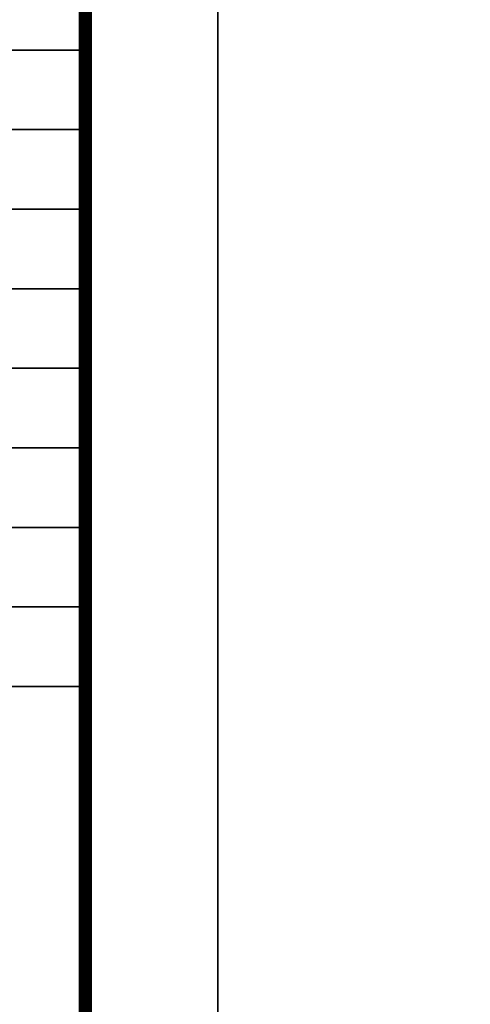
# Model space of a CAD drawing. Extents: x 1109697 to 1467097, y -139975 to 53891.
# Tile 136 of 256: x 1276402 to 1279801, y -131870 to -124445. Entities that reach past the tile are written whole.
import ezdxf

# ---------------------------------------------------------------- set-up
doc = ezdxf.new("R2010")
doc.units = 0
doc.header["$LTSCALE"] = 1000
doc.header["$MEASUREMENT"] = 0
doc.layers.add('PUB_TEXT', color=7, linetype='Continuous')
doc.layers.add('PUB_TITLE', color=4, linetype='Continuous')
doc.layers.add('图框', color=4, linetype='Continuous', lineweight=35)

# ---------------------------------------------------------------- blocks, each defined once
blk = doc.blocks.new('图签01')
at = {"layer": '图框', "color": 4}
for p, q in [((1793883, 97064.5), (1797883, 97064.5)), ((1793883, 96464.5), (1797883, 96464.5)), ((1793883, 95864.5), (1797883, 95864.5)), ((1793883, 95264.5), (1797883, 95264.5)), ((1793883, 94664.5), (1797883, 94664.5)), ((1793883, 94064.5), (1797883, 94064.5)), ((1793883, 93464.5), (1797883, 93464.5)), ((1793883, 92864.5), (1797883, 92864.5)), ((1793883, 92264.5), (1797883, 92264.5))]:
    blk.add_line(p, q, dxfattribs=at)

msp = doc.modelspace()

# ---------------------------------------------------------------- linework, layer by layer
at = {"layer": 'PUB_TITLE'}
for points in [[(1193797, -139975.4), (1277897, -139975.4), (1277897, -80575.4), (1193797, -80575.4)], [(1277897, -139975.4), (1361997, -139975.4), (1361997, -80575.4), (1277897, -80575.4)]]:
    msp.add_lwpolyline(points, close=True, dxfattribs=at)
at = {"layer": 'PUB_TITLE', "const_width": 100}
msp.add_lwpolyline([(1196297, -138975.4), (1276897, -138975.4), (1276897, -81575.4), (1196297, -81575.4)], close=True, dxfattribs=at)

# ---------------------------------------------------------------- block references
at = {"layer": 'PUB_TEXT'}
msp.add_blockref('图签01', (-520986, -221737.8), dxfattribs=at)

doc.saveas('drawing.dxf')
